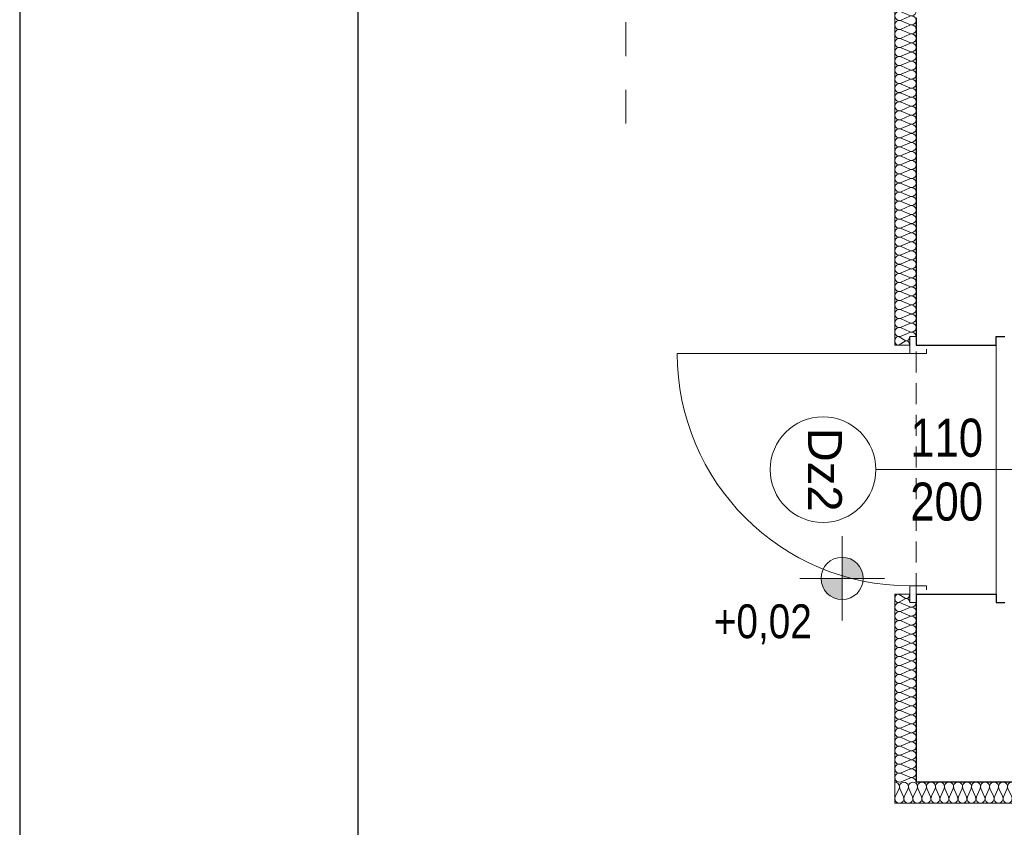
# Model space of a CAD drawing. Extents: x -543332 to -323966, y -9028 to 137422.
# Tile 3 of 250: x -511141 to -506480, y 37214 to 41039. Entities that reach past the tile are written whole.
import ezdxf

# ---------------------------------------------------------------- set-up
doc = ezdxf.new("R2010")
doc.units = 0
doc.header["$MEASUREMENT"] = 0
doc.linetypes.add('Krawędzie ukryte', pattern=[150, 100, -50])
doc.linetypes.add('Przerywana', pattern=[320, 160, -160])
for name, color, linetype in [('$ IE Tabela', 7, 'Continuous'), ('Arch ocieplenie', 8, 'Continuous'), ('INWENT RZĘDNE', 8, 'Continuous')]:
    doc.layers.add(name, color=color, linetype=linetype)
for name, color, linetype, lineweight in [('Arch drzwi_Nr_Pióra__10', 8, 'Continuous', 18), ('Arch ocieplenie_Nr_Pióra__9', 8, 'Continuous', 9), ('Arch opisy okien_Nr_Pióra__9', 8, 'Continuous', 9), ('Arch opisy_Nr_Pióra__21', 8, 'Continuous', 9), ('Arch opisy_Nr_Pióra__9', 8, 'Continuous', 9), ('Arch wykończenie_Nr_Pióra__3', 8, 'Continuous', 18), ('INWENT OPISY_Nr_Pióra__9', 8, 'Continuous', 9), ('INWENT RZĘDNE_Nr_Pióra__21', 8, 'Continuous', 9), ('INWENT. DRZWI_Nr_Pióra__5', 8, 'Continuous', 13), ('INWENT.ŚCIANY_Nr_Pióra__1', 8, 'Continuous', 25), ('Istniejące stropy_Nr_Pióra__5', 8, 'Continuous', 13)]:
    doc.layers.add(name, color=color, linetype=linetype, lineweight=lineweight)
doc.styles.add('GENERATED_STYLE_10', font='arial.ttf')
doc.styles.add('GENERATED_STYLE_3', font='ARIALN.TTF')
doc.styles.add('GENERATED_STYLE_6', font='ARIALN.TTF')

# ---------------------------------------------------------------- blocks, each defined once
blk = doc.blocks.new('Izolacja cieplna 14_81', base_point=(-504438.3, 37427.6))
at = {"layer": 'Arch ocieplenie_Nr_Pióra__9', "linetype": 'Continuous'}
for p, q in [((-506978.8, 37397.8), (-506996.5, 37357.4)), ((-506957.5, 37357.4), (-506975.2, 37397.8)), ((-506936.1, 37397.8), (-506953.9, 37357.4)), ((-506914.8, 37357.4), (-506932.5, 37397.8)), ((-506893.4, 37397.8), (-506911.2, 37357.4)), ((-506872.1, 37357.4), (-506889.9, 37397.8)), ((-506850.8, 37397.8), (-506868.5, 37357.4)), ((-506829.5, 37357.4), (-506847.2, 37397.8)), ((-506808.1, 37397.8), (-506825.9, 37357.4)), ((-506786.8, 37357.4), (-506804.5, 37397.8)), ((-506765.4, 37397.8), (-506783.2, 37357.4)), ((-506744.1, 37357.4), (-506761.9, 37397.8)), ((-506722.8, 37397.8), (-506740.5, 37357.4)), ((-506701.5, 37357.4), (-506719.2, 37397.8)), ((-506680.1, 37397.8), (-506697.9, 37357.4)), ((-506658.8, 37357.4), (-506676.5, 37397.8)), ((-506637.4, 37397.8), (-506655.2, 37357.4)), ((-506616.1, 37357.4), (-506633.9, 37397.8)), ((-506594.8, 37397.8), (-506612.5, 37357.4)), ((-506573.5, 37357.4), (-506591.2, 37397.8)), ((-506552.1, 37397.8), (-506569.9, 37357.4)), ((-506530.8, 37357.4), (-506548.5, 37397.8)), ((-506509.4, 37397.8), (-506527.2, 37357.4)), ((-506488.1, 37357.4), (-506505.9, 37397.8)), ((-506466.8, 37397.8), (-506484.5, 37357.4)), ((-506445.5, 37357.4), (-506463.2, 37397.8)), ((-506424.1, 37397.8), (-506441.9, 37357.4)), ((-506402.8, 37357.4), (-506420.5, 37397.8)), ((-506381.4, 37397.8), (-506399.2, 37357.4)), ((-506360.1, 37357.4), (-506377.9, 37397.8)), ((-506338.8, 37397.8), (-506356.5, 37357.4)), ((-506317.5, 37357.4), (-506335.2, 37397.8)), ((-506296.1, 37397.8), (-506313.9, 37357.4)), ((-506274.8, 37357.4), (-506292.5, 37397.8)), ((-506253.4, 37397.8), (-506271.2, 37357.4)), ((-506232.1, 37357.4), (-506249.9, 37397.8)), ((-506210.8, 37397.8), (-506228.5, 37357.4)), ((-506189.5, 37357.4), (-506207.2, 37397.8)), ((-506168.1, 37397.8), (-506185.9, 37357.4)), ((-506146.8, 37357.4), (-506164.5, 37397.8)), ((-506125.4, 37397.8), (-506143.2, 37357.4)), ((-506104.1, 37357.4), (-506121.9, 37397.8)), ((-506082.8, 37397.8), (-506100.5, 37357.4)), ((-506061.5, 37357.4), (-506079.2, 37397.8)), ((-506040.1, 37397.8), (-506057.9, 37357.4)), ((-506018.8, 37357.4), (-506036.5, 37397.8)), ((-505997.4, 37397.8), (-506015.2, 37357.4)), ((-505976.1, 37357.4), (-505993.9, 37397.8)), ((-505954.8, 37397.8), (-505972.5, 37357.4)), ((-505933.5, 37357.4), (-505951.2, 37397.8)), ((-505912.1, 37397.8), (-505929.9, 37357.4)), ((-505890.8, 37357.4), (-505908.5, 37397.8)), ((-505869.4, 37397.8), (-505887.2, 37357.4)), ((-505848.1, 37357.4), (-505865.9, 37397.8)), ((-505826.8, 37397.8), (-505844.5, 37357.4)), ((-505805.5, 37357.4), (-505823.2, 37397.8)), ((-505784.1, 37397.8), (-505801.9, 37357.4)), ((-505762.8, 37357.4), (-505780.5, 37397.8)), ((-505741.4, 37397.8), (-505759.2, 37357.4)), ((-505720.1, 37357.4), (-505737.9, 37397.8)), ((-505698.8, 37397.8), (-505716.5, 37357.4)), ((-505677.5, 37357.4), (-505695.2, 37397.8)), ((-505656.1, 37397.8), (-505673.9, 37357.4)), ((-505634.8, 37357.4), (-505652.5, 37397.8)), ((-505613.4, 37397.8), (-505631.2, 37357.4)), ((-505592.1, 37357.4), (-505609.9, 37397.8)), ((-505570.8, 37397.8), (-505588.5, 37357.4)), ((-505549.5, 37357.4), (-505567.2, 37397.8)), ((-505528.1, 37397.8), (-505545.9, 37357.4)), ((-505506.8, 37357.4), (-505524.5, 37397.8)), ((-505485.4, 37397.8), (-505503.2, 37357.4)), ((-505464.1, 37357.4), (-505481.9, 37397.8)), ((-505442.8, 37397.8), (-505460.5, 37357.4)), ((-505421.5, 37357.4), (-505439.2, 37397.8)), ((-505400.1, 37397.8), (-505417.9, 37357.4)), ((-505378.8, 37357.4), (-505396.5, 37397.8)), ((-505357.4, 37397.8), (-505375.2, 37357.4)), ((-505336.1, 37357.4), (-505353.9, 37397.8)), ((-505314.8, 37397.8), (-505332.5, 37357.4)), ((-505293.5, 37357.4), (-505311.2, 37397.8)), ((-505272.1, 37397.8), (-505289.9, 37357.4)), ((-505250.8, 37357.4), (-505268.5, 37397.8)), ((-505229.4, 37397.8), (-505247.2, 37357.4)), ((-505208.1, 37357.4), (-505225.9, 37397.8)), ((-505186.8, 37397.8), (-505204.5, 37357.4)), ((-505165.5, 37357.4), (-505183.2, 37397.8)), ((-505144.1, 37397.8), (-505161.9, 37357.4)), ((-505122.8, 37357.4), (-505140.5, 37397.8)), ((-505101.4, 37397.8), (-505119.2, 37357.4)), ((-505080.1, 37357.4), (-505097.9, 37397.8)), ((-505058.8, 37397.8), (-505076.5, 37357.4)), ((-505037.5, 37357.4), (-505055.2, 37397.8)), ((-505016.1, 37397.8), (-505033.9, 37357.4)), ((-504994.8, 37357.4), (-505012.5, 37397.8)), ((-504973.4, 37397.8), (-504991.2, 37357.4)), ((-504952.1, 37357.4), (-504969.9, 37397.8)), ((-504930.8, 37397.8), (-504948.5, 37357.4)), ((-504909.5, 37357.4), (-504927.2, 37397.8)), ((-504888.1, 37397.8), (-504905.9, 37357.4)), ((-504866.8, 37357.4), (-504884.5, 37397.8)), ((-504845.4, 37397.8), (-504863.2, 37357.4)), ((-504824.1, 37357.4), (-504841.9, 37397.8)), ((-504802.8, 37397.8), (-504820.5, 37357.4)), ((-504781.5, 37357.4), (-504799.2, 37397.8)), ((-504760.1, 37397.8), (-504777.9, 37357.4)), ((-504738.8, 37357.4), (-504756.5, 37397.8)), ((-504717.4, 37397.8), (-504735.2, 37357.4)), ((-504696.1, 37357.4), (-504713.9, 37397.8)), ((-504674.8, 37397.8), (-504692.5, 37357.4)), ((-504653.5, 37357.4), (-504671.2, 37397.8)), ((-504632.1, 37397.8), (-504649.9, 37357.4)), ((-504610.8, 37357.4), (-504628.5, 37397.8)), ((-504589.4, 37397.8), (-504607.2, 37357.4)), ((-504568.1, 37357.4), (-504585.9, 37397.8)), ((-504546.8, 37397.8), (-504564.5, 37357.4)), ((-504525.5, 37357.4), (-504543.2, 37397.8)), ((-504504.1, 37397.8), (-504521.9, 37357.4)), ((-504482.8, 37357.4), (-504500.5, 37397.8)), ((-504461.4, 37397.8), (-504479.2, 37357.4)), ((-504440.1, 37357.4), (-504457.9, 37397.8))]:
    blk.add_line(p, q, dxfattribs=at)
for centre, start_param, end_param in [((-506998.3, 37406.4), 2.7288, 4.712389), ((-506955.7, 37406.4), 2.7288, 6.695979), ((-506913, 37406.4), 2.7288, 6.695979), ((-506870.3, 37406.4), 2.7288, 6.695979), ((-506827.7, 37406.4), 2.7288, 6.695979), ((-506785, 37406.4), 2.7288, 6.695979), ((-506742.3, 37406.4), 2.7288, 6.695979), ((-506699.7, 37406.4), 2.7288, 6.695979), ((-506657, 37406.4), 2.7288, 6.695979), ((-506614.3, 37406.4), 2.7288, 6.695979), ((-506571.7, 37406.4), 2.7288, 6.695979), ((-506529, 37406.4), 2.7288, 6.695979), ((-506486.3, 37406.4), 2.7288, 6.695979), ((-506443.7, 37406.4), 2.7288, 6.695979), ((-506401, 37406.4), 2.7288, 6.695979), ((-506358.3, 37406.4), 2.7288, 6.695979), ((-506315.7, 37406.4), 2.7288, 6.695979), ((-506273, 37406.4), 2.7288, 6.695979), ((-506230.3, 37406.4), 2.7288, 6.695979), ((-506187.7, 37406.4), 2.7288, 6.695979), ((-506145, 37406.4), 2.7288, 6.695979), ((-506102.3, 37406.4), 2.7288, 6.695979), ((-506059.7, 37406.4), 2.7288, 6.695979), ((-506017, 37406.4), 2.7288, 6.695979), ((-505974.3, 37406.4), 2.7288, 6.695979), ((-505931.7, 37406.4), 2.7288, 6.695979), ((-505889, 37406.4), 2.7288, 6.695979), ((-505846.3, 37406.4), 2.7288, 6.695979), ((-505803.7, 37406.4), 2.7288, 6.695979), ((-505761, 37406.4), 2.7288, 6.695979), ((-505718.3, 37406.4), 2.7288, 6.695979), ((-505675.7, 37406.4), 2.7288, 6.695979), ((-505633, 37406.4), 2.7288, 6.695979), ((-505590.3, 37406.4), 2.7288, 6.695979), ((-505547.7, 37406.4), 2.7288, 6.695979), ((-505505, 37406.4), 2.7288, 6.695979), ((-505462.3, 37406.4), 2.7288, 6.695979), ((-505419.7, 37406.4), 2.7288, 6.695979), ((-505377, 37406.4), 2.7288, 6.695979), ((-505334.3, 37406.4), 2.7288, 6.695979), ((-505291.7, 37406.4), 2.7288, 6.695979), ((-505249, 37406.4), 2.7288, 6.695979), ((-505206.3, 37406.4), 2.7288, 6.695979), ((-505163.7, 37406.4), 2.7288, 6.695979), ((-505121, 37406.4), 2.7288, 6.695979), ((-505078.3, 37406.4), 2.7288, 6.695979), ((-505035.7, 37406.4), 2.7288, 6.695979), ((-504993, 37406.4), 2.7288, 6.695979), ((-504950.3, 37406.4), 2.7288, 6.695979), ((-504907.7, 37406.4), 2.7288, 6.695979), ((-504865, 37406.4), 2.7288, 6.695979), ((-504822.3, 37406.4), 2.7288, 6.695979), ((-504779.7, 37406.4), 2.7288, 6.695979), ((-504737, 37406.4), 2.7288, 6.695979), ((-504694.3, 37406.4), 2.7288, 6.695979), ((-504651.7, 37406.4), 2.7288, 6.695979), ((-504609, 37406.4), 2.7288, 6.695979), ((-504566.3, 37406.4), 2.7288, 6.695979), ((-504523.7, 37406.4), 2.7288, 6.695979), ((-504481, 37406.4), 2.7288, 6.695979), ((-504438.3, 37406.4), 4.712389, 6.695979), ((-506977, 37348.9), 5.870392, 9.837571), ((-506934.3, 37348.9), 5.870392, 9.837571), ((-506891.7, 37348.9), 5.870392, 9.837571), ((-506849, 37348.9), 5.870392, 9.837571), ((-506806.3, 37348.9), 5.870392, 9.837571), ((-506763.7, 37348.9), 5.870392, 9.837571), ((-506721, 37348.9), 5.870392, 9.837571), ((-506678.3, 37348.9), 5.870392, 9.837571), ((-506635.7, 37348.9), 5.870392, 9.837571), ((-506593, 37348.9), 5.870392, 9.837571), ((-506550.3, 37348.9), 5.870392, 9.837571), ((-506507.7, 37348.9), 5.870392, 9.837571), ((-506465, 37348.9), 5.870392, 9.837571), ((-506422.3, 37348.9), 5.870392, 9.837571), ((-506379.7, 37348.9), 5.870392, 9.837571), ((-506337, 37348.9), 5.870392, 9.837571), ((-506294.3, 37348.9), 5.870392, 9.837571), ((-506251.7, 37348.9), 5.870392, 9.837571), ((-506209, 37348.9), 5.870392, 9.837571), ((-506166.3, 37348.9), 5.870392, 9.837571), ((-506123.7, 37348.9), 5.870392, 9.837571), ((-506081, 37348.9), 5.870392, 9.837571), ((-506038.3, 37348.9), 5.870392, 9.837571), ((-505995.7, 37348.9), 5.870392, 9.837571), ((-505953, 37348.9), 5.870392, 9.837571), ((-505910.3, 37348.9), 5.870392, 9.837571), ((-505867.7, 37348.9), 5.870392, 9.837571), ((-505825, 37348.9), 5.870392, 9.837571), ((-505782.3, 37348.9), 5.870392, 9.837571), ((-505739.7, 37348.9), 5.870392, 9.837571), ((-505697, 37348.9), 5.870392, 9.837571), ((-505654.3, 37348.9), 5.870392, 9.837571), ((-505611.7, 37348.9), 5.870392, 9.837571), ((-505569, 37348.9), 5.870392, 9.837571), ((-505526.3, 37348.9), 5.870392, 9.837571), ((-505483.7, 37348.9), 5.870392, 9.837571), ((-505441, 37348.9), 5.870392, 9.837571), ((-505398.3, 37348.9), 5.870392, 9.837571), ((-505355.7, 37348.9), 5.870392, 9.837571), ((-505313, 37348.9), 5.870392, 9.837571), ((-505270.3, 37348.9), 5.870392, 9.837571), ((-505227.7, 37348.9), 5.870392, 9.837571), ((-505185, 37348.9), 5.870392, 9.837571), ((-505142.3, 37348.9), 5.870392, 9.837571), ((-505099.7, 37348.9), 5.870392, 9.837571), ((-505057, 37348.9), 5.870392, 9.837571), ((-505014.3, 37348.9), 5.870392, 9.837571), ((-504971.7, 37348.9), 5.870392, 9.837571), ((-504929, 37348.9), 5.870392, 9.837571), ((-504886.3, 37348.9), 5.870392, 9.837571), ((-504843.7, 37348.9), 5.870392, 9.837571), ((-504801, 37348.9), 5.870392, 9.837571), ((-504758.3, 37348.9), 5.870392, 9.837571), ((-504715.7, 37348.9), 5.870392, 9.837571), ((-504673, 37348.9), 5.870392, 9.837571), ((-504630.3, 37348.9), 5.870392, 9.837571), ((-504587.7, 37348.9), 5.870392, 9.837571), ((-504545, 37348.9), 5.870392, 9.837571), ((-504502.3, 37348.9), 5.870392, 9.837571), ((-504459.7, 37348.9), 5.870392, 9.837571)]:
    blk.add_ellipse(centre, major_axis=(-21.3, 0), ratio=0.996929, start_param=start_param, end_param=end_param, dxfattribs=at)
blk = doc.blocks.new('Izolacja cieplna 14_82', base_point=(-506898.3, 37427.6))
at = {"layer": 'Arch ocieplenie_Nr_Pióra__9', "linetype": 'Continuous'}
for p, q in [((-506928.1, 38258.2), (-506968.5, 38275.8)), ((-506968.5, 38236.9), (-506928.1, 38254.6)), ((-506928.1, 38215.7), (-506968.5, 38233.3)), ((-506968.5, 38194.4), (-506928.1, 38212.1)), ((-506928.1, 38173.2), (-506968.5, 38190.8)), ((-506968.5, 38151.9), (-506928.1, 38169.6)), ((-506928.1, 38130.7), (-506968.5, 38148.3)), ((-506968.5, 38109.4), (-506928.1, 38127.1)), ((-506928.1, 38088.2), (-506968.5, 38105.8)), ((-506968.5, 38066.9), (-506928.1, 38084.6)), ((-506928.1, 38045.7), (-506968.5, 38063.3)), ((-506968.5, 38024.4), (-506928.1, 38042.1)), ((-506928.1, 38003.2), (-506968.5, 38020.8)), ((-506968.5, 37981.9), (-506928.1, 37999.6)), ((-506928.1, 37960.7), (-506968.5, 37978.3)), ((-506968.5, 37939.4), (-506928.1, 37957.1)), ((-506928.1, 37918.2), (-506968.5, 37935.8)), ((-506968.5, 37896.9), (-506928.1, 37914.6)), ((-506928.1, 37875.7), (-506968.5, 37893.3)), ((-506968.5, 37854.4), (-506928.1, 37872.1)), ((-506928.1, 37833.2), (-506968.5, 37850.8)), ((-506968.5, 37811.9), (-506928.1, 37829.6)), ((-506928.1, 37790.7), (-506968.5, 37808.3)), ((-506968.5, 37769.4), (-506928.1, 37787.1)), ((-506928.1, 37748.2), (-506968.5, 37765.8)), ((-506968.5, 37726.9), (-506928.1, 37744.6)), ((-506928.1, 37705.7), (-506968.5, 37723.3)), ((-506968.5, 37684.4), (-506928.1, 37702.1)), ((-506928.1, 37663.2), (-506968.5, 37680.8)), ((-506968.5, 37641.9), (-506928.1, 37659.6)), ((-506928.1, 37620.7), (-506968.5, 37638.3)), ((-506968.5, 37599.4), (-506928.1, 37617.1)), ((-506928.1, 37578.2), (-506968.5, 37595.8)), ((-506968.5, 37556.9), (-506928.1, 37574.6)), ((-506928.1, 37535.7), (-506968.5, 37553.3)), ((-506968.5, 37514.4), (-506928.1, 37532.1)), ((-506928.1, 37493.2), (-506968.5, 37510.8)), ((-506968.5, 37471.9), (-506928.1, 37489.6)), ((-506928.1, 37450.7), (-506968.5, 37468.3)), ((-506968.5, 37429.4), (-506928.1, 37447.1))]:
    blk.add_line(p, q, dxfattribs=at)
for centre, start_param, end_param in [((-506977.1, 38256.4), 4.299595, 8.266775), ((-506919.6, 38277.6), 1.158004, 3.141593), ((-506977.1, 38213.9), 4.299595, 8.266775), ((-506919.6, 38235.1), 1.158004, 5.125183), ((-506919.6, 38192.6), 1.158004, 5.125183), ((-506977.1, 38171.4), 4.299595, 8.266775), ((-506919.6, 38150.1), 1.158004, 5.125183), ((-506977.1, 38128.9), 4.299595, 8.266775), ((-506919.6, 38107.6), 1.158004, 5.125183), ((-506977.1, 38086.4), 4.299595, 8.266775), ((-506919.6, 38065.1), 1.158004, 5.125183), ((-506977.1, 38043.9), 4.299595, 8.266775), ((-506919.6, 38022.6), 1.158004, 5.125183), ((-506977.1, 38001.4), 4.299595, 8.266775), ((-506977.1, 37958.9), 4.299595, 8.266775), ((-506919.6, 37980.1), 1.158004, 5.125183), ((-506977.1, 37916.4), 4.299595, 8.266775), ((-506919.6, 37937.6), 1.158004, 5.125183), ((-506977.1, 37873.9), 4.299595, 8.266775), ((-506919.6, 37895.1), 1.158004, 5.125183), ((-506977.1, 37831.4), 4.299595, 8.266775), ((-506919.6, 37852.6), 1.158004, 5.125183), ((-506977.1, 37788.9), 4.299595, 8.266775), ((-506919.6, 37810.1), 1.158004, 5.125183), ((-506977.1, 37746.4), 4.299595, 8.266775), ((-506919.6, 37767.6), 1.158004, 5.125183), ((-506919.6, 37725.1), 1.158004, 5.125183), ((-506977.1, 37703.9), 4.299595, 8.266775), ((-506919.6, 37682.6), 1.158004, 5.125183), ((-506977.1, 37661.4), 4.299595, 8.266775), ((-506919.6, 37640.1), 1.158004, 5.125183), ((-506977.1, 37618.9), 4.299595, 8.266775), ((-506919.6, 37597.6), 1.158004, 5.125183), ((-506977.1, 37576.4), 4.299595, 8.266775), ((-506919.6, 37555.1), 1.158004, 5.125183), ((-506977.1, 37533.9), 4.299595, 8.266775), ((-506977.1, 37491.4), 4.299595, 8.266775), ((-506919.6, 37512.6), 1.158004, 5.125183), ((-506977.1, 37448.9), 4.299595, 8.266775), ((-506919.6, 37470.1), 1.158004, 5.125183), ((-506919.6, 37427.6), 3.141593, 5.125182)]:
    blk.add_ellipse(centre, major_axis=(-21.3, 0), ratio=0.999163, start_param=start_param, end_param=end_param, dxfattribs=at)
blk = doc.blocks.new('Izolacja cieplna 14_83', base_point=(-506928.3, 38277.6))
at = {"layer": 'Arch ocieplenie_Nr_Pióra__9', "linetype": 'Continuous'}
for p, q in [((-506949.2, 38299.3), (-506977.5, 38316)), ((-506977.5, 38279.3), (-506949.2, 38296))]:
    blk.add_line(p, q, dxfattribs=at)
for centre, start_param, end_param in [((-506983.4, 38297.6), 5.870392, 9.837571), ((-506943.2, 38317.6), 2.7288, 4.712389), ((-506943.2, 38277.6), 4.712389, 6.695979)]:
    blk.add_ellipse(centre, major_axis=(0, 20), ratio=0.744374, start_param=start_param, end_param=end_param, dxfattribs=at)
blk = doc.blocks.new('Izolacja cieplna 14_84', base_point=(-506898.3, 42147.6))
at = {"layer": 'Arch ocieplenie_Nr_Pióra__9', "linetype": 'Continuous'}
for p, q in [((-506968.5, 42145.8), (-506928.1, 42128)), ((-506928.1, 42124.4), (-506968.5, 42106.6)), ((-506968.5, 42103), (-506928.1, 42085.2)), ((-506928.1, 42081.7), (-506968.5, 42063.9)), ((-506968.5, 42060.3), (-506928.1, 42042.5)), ((-506928.1, 42038.9), (-506968.5, 42021.1)), ((-506968.5, 42017.5), (-506928.1, 41999.7)), ((-506928.1, 41996.1), (-506968.5, 41978.3)), ((-506968.5, 41974.7), (-506928.1, 41956.9)), ((-506928.1, 41953.3), (-506968.5, 41935.5)), ((-506968.5, 41931.9), (-506928.1, 41914.1)), ((-506928.1, 41910.5), (-506968.5, 41892.7)), ((-506968.5, 41889.1), (-506928.1, 41871.3)), ((-506928.1, 41867.7), (-506968.5, 41849.9)), ((-506968.5, 41846.3), (-506928.1, 41828.5)), ((-506928.1, 41824.9), (-506968.5, 41807.1)), ((-506968.5, 41803.5), (-506928.1, 41785.7)), ((-506928.1, 41782.1), (-506968.5, 41764.3)), ((-506968.5, 41760.8), (-506928.1, 41743)), ((-506928.1, 41739.4), (-506968.5, 41721.6)), ((-506968.5, 41718), (-506928.1, 41700.2)), ((-506928.1, 41696.6), (-506968.5, 41678.8)), ((-506968.5, 41675.2), (-506928.1, 41657.4)), ((-506928.1, 41653.8), (-506968.5, 41636)), ((-506968.5, 41632.4), (-506928.1, 41614.6)), ((-506928.1, 41611), (-506968.5, 41593.2)), ((-506968.5, 41589.6), (-506928.1, 41571.8)), ((-506928.1, 41568.2), (-506968.5, 41550.4)), ((-506968.5, 41546.8), (-506928.1, 41529)), ((-506928.1, 41525.4), (-506968.5, 41507.6)), ((-506968.5, 41504), (-506928.1, 41486.2)), ((-506928.1, 41482.6), (-506968.5, 41464.8)), ((-506968.5, 41461.2), (-506928.1, 41443.4)), ((-506928.1, 41439.9), (-506968.5, 41422.1)), ((-506968.5, 41418.5), (-506928.1, 41400.7)), ((-506928.1, 41397.1), (-506968.5, 41379.3)), ((-506968.5, 41375.7), (-506928.1, 41357.9)), ((-506928.1, 41354.3), (-506968.5, 41336.5)), ((-506968.5, 41332.9), (-506928.1, 41315.1)), ((-506928.1, 41311.5), (-506968.5, 41293.7)), ((-506968.5, 41290.1), (-506928.1, 41272.3)), ((-506928.1, 41268.7), (-506968.5, 41250.9)), ((-506968.5, 41247.3), (-506928.1, 41229.5)), ((-506928.1, 41225.9), (-506968.5, 41208.1)), ((-506968.5, 41204.5), (-506928.1, 41186.7)), ((-506928.1, 41183.1), (-506968.5, 41165.3)), ((-506968.5, 41161.7), (-506928.1, 41143.9)), ((-506928.1, 41140.3), (-506968.5, 41122.5)), ((-506968.5, 41118.9), (-506928.1, 41101.2)), ((-506928.1, 41097.6), (-506968.5, 41079.8)), ((-506968.5, 41076.2), (-506928.1, 41058.4)), ((-506928.1, 41054.8), (-506968.5, 41037)), ((-506968.5, 41033.4), (-506928.1, 41015.6)), ((-506928.1, 41012), (-506968.5, 40994.2)), ((-506968.5, 40990.6), (-506928.1, 40972.8)), ((-506928.1, 40969.2), (-506968.5, 40951.4)), ((-506968.5, 40947.8), (-506928.1, 40930)), ((-506928.1, 40926.4), (-506968.5, 40908.6)), ((-506968.5, 40905), (-506928.1, 40887.2)), ((-506928.1, 40883.6), (-506968.5, 40865.8)), ((-506968.5, 40862.2), (-506928.1, 40844.4)), ((-506928.1, 40840.8), (-506968.5, 40823)), ((-506968.5, 40819.4), (-506928.1, 40801.6)), ((-506928.1, 40798), (-506968.5, 40780.2)), ((-506968.5, 40776.7), (-506928.1, 40758.9)), ((-506928.1, 40755.3), (-506968.5, 40737.5)), ((-506968.5, 40733.9), (-506928.1, 40716.1)), ((-506928.1, 40712.5), (-506968.5, 40694.7)), ((-506968.5, 40691.1), (-506928.1, 40673.3)), ((-506928.1, 40669.7), (-506968.5, 40651.9)), ((-506968.5, 40648.3), (-506928.1, 40630.5)), ((-506928.1, 40626.9), (-506968.5, 40609.1)), ((-506968.5, 40605.5), (-506928.1, 40587.7)), ((-506928.1, 40584.1), (-506968.5, 40566.3)), ((-506968.5, 40562.7), (-506928.1, 40544.9)), ((-506928.1, 40541.3), (-506968.5, 40523.5)), ((-506968.5, 40519.9), (-506928.1, 40502.1)), ((-506928.1, 40498.5), (-506968.5, 40480.7)), ((-506968.5, 40477.1), (-506928.1, 40459.3)), ((-506928.1, 40455.8), (-506968.5, 40438)), ((-506968.5, 40434.4), (-506928.1, 40416.6)), ((-506928.1, 40413), (-506968.5, 40395.2)), ((-506968.5, 40391.6), (-506928.1, 40373.8)), ((-506928.1, 40370.2), (-506968.5, 40352.4)), ((-506968.5, 40348.8), (-506928.1, 40331)), ((-506928.1, 40327.4), (-506968.5, 40309.6)), ((-506968.5, 40306), (-506928.1, 40288.2)), ((-506928.1, 40284.6), (-506968.5, 40266.8)), ((-506968.5, 40263.2), (-506928.1, 40245.4)), ((-506928.1, 40241.8), (-506968.5, 40224)), ((-506968.5, 40220.4), (-506928.1, 40202.6)), ((-506928.1, 40199), (-506968.5, 40181.2)), ((-506968.5, 40177.6), (-506928.1, 40159.8)), ((-506928.1, 40156.2), (-506968.5, 40138.4)), ((-506968.5, 40134.9), (-506928.1, 40117.1)), ((-506928.1, 40113.5), (-506968.5, 40095.7)), ((-506968.5, 40092.1), (-506928.1, 40074.3)), ((-506928.1, 40070.7), (-506968.5, 40052.9)), ((-506968.5, 40049.3), (-506928.1, 40031.5)), ((-506928.1, 40027.9), (-506968.5, 40010.1)), ((-506968.5, 40006.5), (-506928.1, 39988.7)), ((-506928.1, 39985.1), (-506968.5, 39967.3)), ((-506968.5, 39963.7), (-506928.1, 39945.9)), ((-506928.1, 39942.3), (-506968.5, 39924.5)), ((-506968.5, 39920.9), (-506928.1, 39903.1)), ((-506928.1, 39899.5), (-506968.5, 39881.7)), ((-506968.5, 39878.1), (-506928.1, 39860.3)), ((-506928.1, 39856.7), (-506968.5, 39838.9)), ((-506968.5, 39835.3), (-506928.1, 39817.5)), ((-506928.1, 39813.9), (-506968.5, 39796.2)), ((-506968.5, 39792.6), (-506928.1, 39774.8)), ((-506928.1, 39771.2), (-506968.5, 39753.4)), ((-506968.5, 39749.8), (-506928.1, 39732)), ((-506928.1, 39728.4), (-506968.5, 39710.6)), ((-506968.5, 39707), (-506928.1, 39689.2)), ((-506928.1, 39685.6), (-506968.5, 39667.8)), ((-506968.5, 39664.2), (-506928.1, 39646.4)), ((-506928.1, 39642.8), (-506968.5, 39625)), ((-506968.5, 39621.4), (-506928.1, 39603.6)), ((-506928.1, 39600), (-506968.5, 39582.2)), ((-506968.5, 39578.6), (-506928.1, 39560.8)), ((-506928.1, 39557.2), (-506968.5, 39539.4))]:
    blk.add_line(p, q, dxfattribs=at)
for centre, start_param, end_param in [((-506977.1, 42126.2), 2.728799, 6.695979), ((-506919.6, 42147.6), 5.870392, 7.853982), ((-506919.6, 42104.8), 5.870392, 9.837571), ((-506977.1, 42083.5), 2.728799, 6.695979), ((-506919.6, 42062.1), 5.870392, 9.837571), ((-506977.1, 42040.7), 2.728799, 6.695979), ((-506919.6, 42019.3), 5.870392, 9.837571), ((-506977.1, 41997.9), 2.728799, 6.695979), ((-506919.6, 41976.5), 5.870392, 9.837571), ((-506977.1, 41955.1), 2.728799, 6.695979), ((-506919.6, 41933.7), 5.870392, 9.837571), ((-506977.1, 41912.3), 2.728799, 6.695979), ((-506919.6, 41890.9), 5.870392, 9.837571), ((-506977.1, 41869.5), 2.728799, 6.695979), ((-506977.1, 41826.7), 2.728799, 6.695979), ((-506919.6, 41848.1), 5.870392, 9.837571), ((-506977.1, 41783.9), 2.728799, 6.695979), ((-506919.6, 41805.3), 5.870392, 9.837571), ((-506977.1, 41741.2), 2.728799, 6.695979), ((-506919.6, 41762.6), 5.870392, 9.837571), ((-506977.1, 41698.4), 2.728799, 6.695979), ((-506919.6, 41719.8), 5.870392, 9.837571), ((-506977.1, 41655.6), 2.728799, 6.695979), ((-506919.6, 41677), 5.870392, 9.837571), ((-506977.1, 41612.8), 2.728799, 6.695979), ((-506919.6, 41634.2), 5.870392, 9.837571), ((-506919.6, 41591.4), 5.870392, 9.837571), ((-506977.1, 41570), 2.728799, 6.695979), ((-506919.6, 41548.6), 5.870392, 9.837571), ((-506977.1, 41527.2), 2.728799, 6.695979), ((-506919.6, 41505.8), 5.870392, 9.837571), ((-506977.1, 41484.4), 2.728799, 6.695979), ((-506919.6, 41463), 5.870392, 9.837571), ((-506977.1, 41441.6), 2.728799, 6.695979), ((-506919.6, 41420.3), 5.870392, 9.837571), ((-506977.1, 41398.9), 2.728799, 6.695979), ((-506919.6, 41377.5), 5.870392, 9.837571), ((-506977.1, 41356.1), 2.728799, 6.695979), ((-506977.1, 41313.3), 2.728799, 6.695979), ((-506919.6, 41334.7), 5.870392, 9.837571), ((-506977.1, 41270.5), 2.728799, 6.695979), ((-506919.6, 41291.9), 5.870392, 9.837571), ((-506977.1, 41227.7), 2.728799, 6.695979), ((-506919.6, 41249.1), 5.870392, 9.837571), ((-506977.1, 41184.9), 2.728799, 6.695979), ((-506919.6, 41206.3), 5.870392, 9.837571), ((-506977.1, 41142.1), 2.728799, 6.695979), ((-506919.6, 41163.5), 5.870392, 9.837571), ((-506977.1, 41099.4), 2.728799, 6.695979), ((-506919.6, 41120.7), 5.870392, 9.837571), ((-506977.1, 41056.6), 2.728799, 6.695979), ((-506919.6, 41078), 5.870392, 9.837571), ((-506919.6, 41035.2), 5.870392, 9.837571), ((-506977.1, 41013.8), 2.728799, 6.695979), ((-506919.6, 40992.4), 5.870392, 9.837571), ((-506977.1, 40971), 2.728799, 6.695979), ((-506919.6, 40949.6), 5.870392, 9.837571), ((-506977.1, 40928.2), 2.728799, 6.695979), ((-506919.6, 40906.8), 5.870392, 9.837571), ((-506977.1, 40885.4), 2.728799, 6.695979), ((-506919.6, 40864), 5.870392, 9.837571), ((-506977.1, 40842.6), 2.728799, 6.695979), ((-506977.1, 40799.8), 2.728799, 6.695979), ((-506919.6, 40821.2), 5.870392, 9.837571), ((-506977.1, 40757.1), 2.728799, 6.695979), ((-506919.6, 40778.5), 5.870392, 9.837571), ((-506977.1, 40714.3), 2.728799, 6.695979), ((-506919.6, 40735.7), 5.870392, 9.837571), ((-506977.1, 40671.5), 2.728799, 6.695979), ((-506919.6, 40692.9), 5.870392, 9.837571), ((-506977.1, 40628.7), 2.728799, 6.695979), ((-506919.6, 40650.1), 5.870392, 9.837571), ((-506977.1, 40585.9), 2.728799, 6.695979), ((-506919.6, 40607.3), 5.870392, 9.837571), ((-506977.1, 40543.1), 2.728799, 6.695979), ((-506919.6, 40564.5), 5.870392, 9.837571), ((-506919.6, 40521.7), 5.870392, 9.837571), ((-506977.1, 40500.3), 2.728799, 6.695979), ((-506919.6, 40478.9), 5.870392, 9.837571), ((-506977.1, 40457.6), 2.728799, 6.695979), ((-506919.6, 40436.2), 5.870392, 9.837571), ((-506977.1, 40414.8), 2.728799, 6.695979), ((-506919.6, 40393.4), 5.870392, 9.837571), ((-506977.1, 40372), 2.728799, 6.695979), ((-506919.6, 40350.6), 5.870392, 9.837571), ((-506977.1, 40329.2), 2.728799, 6.695979), ((-506919.6, 40307.8), 5.870392, 9.837571), ((-506977.1, 40286.4), 2.728799, 6.695979), ((-506977.1, 40243.6), 2.728799, 6.695979), ((-506919.6, 40265), 5.870392, 9.837571), ((-506977.1, 40200.8), 2.728799, 6.695979), ((-506919.6, 40222.2), 5.870392, 9.837571), ((-506977.1, 40158), 2.728799, 6.695979), ((-506919.6, 40179.4), 5.870392, 9.837571), ((-506977.1, 40115.3), 2.728799, 6.695979), ((-506919.6, 40136.6), 5.870392, 9.837571), ((-506977.1, 40072.5), 2.728799, 6.695979), ((-506919.6, 40093.9), 5.870392, 9.837571), ((-506977.1, 40029.7), 2.728799, 6.695979), ((-506919.6, 40051.1), 5.870392, 9.837571), ((-506919.6, 40008.3), 5.870392, 9.837571), ((-506977.1, 39986.9), 2.728799, 6.695979), ((-506919.6, 39965.5), 5.870392, 9.837571), ((-506977.1, 39944.1), 2.728799, 6.695979), ((-506919.6, 39922.7), 5.870392, 9.837571), ((-506977.1, 39901.3), 2.728799, 6.695979), ((-506919.6, 39879.9), 5.870392, 9.837571), ((-506977.1, 39858.5), 2.728799, 6.695979), ((-506919.6, 39837.1), 5.870392, 9.837571), ((-506977.1, 39815.7), 2.728799, 6.695979), ((-506919.6, 39794.4), 5.870392, 9.837571), ((-506977.1, 39773), 2.728799, 6.695979), ((-506977.1, 39730.2), 2.728799, 6.695979), ((-506919.6, 39751.6), 5.870392, 9.837571), ((-506977.1, 39687.4), 2.728799, 6.695979), ((-506919.6, 39708.8), 5.870392, 9.837571), ((-506977.1, 39644.6), 2.728799, 6.695979), ((-506919.6, 39666), 5.870392, 9.837571), ((-506977.1, 39601.8), 2.728799, 6.695979), ((-506919.6, 39623.2), 5.870392, 9.837571), ((-506977.1, 39559), 2.728799, 6.695979), ((-506919.6, 39580.4), 5.870392, 9.837571), ((-506919.6, 39537.6), 1.570796, 3.554385)]:
    blk.add_ellipse(centre, major_axis=(0, -21.4), ratio=0.994127, start_param=start_param, end_param=end_param, dxfattribs=at)
blk = doc.blocks.new('Izolacja cieplna 14_85', base_point=(-506928.3, 39537.6))
at = {"layer": 'Arch ocieplenie_Nr_Pióra__9', "linetype": 'Continuous'}
for p, q in [((-506977.5, 39536), (-506949.2, 39519.3)), ((-506949.2, 39516), (-506977.5, 39499.3))]:
    blk.add_line(p, q, dxfattribs=at)
for centre, start_param, end_param in [((-506983.4, 39517.6), 2.728799, 6.695979), ((-506943.2, 39537.6), 5.870392, 7.853982), ((-506943.2, 39497.6), 1.570796, 3.554385)]:
    blk.add_ellipse(centre, major_axis=(0, -20), ratio=0.744374, start_param=start_param, end_param=end_param, dxfattribs=at)
blk = doc.blocks.new('Koty wysokościowe_19', base_point=(-507248, 38392.4))
at = {"layer": 'INWENT RZĘDNE_Nr_Pióra__21', "linetype": 'Continuous'}
for points in [[(-507248, 38392.4), (-507148, 38392.4), (-507155.7, 38430.7), (-507177.3, 38463.1), (-507209.8, 38484.8), (-507248, 38492.4)], [(-507248, 38392.4), (-507348, 38392.4), (-507340.4, 38354.2), (-507318.8, 38321.7), (-507286.3, 38300), (-507248, 38292.4)]]:
    blk.add_hatch(color=256, dxfattribs=at).paths.add_polyline_path(points, flags=0)
for p, q in [((-507248, 38192.4), (-507248, 38592.4)), ((-507448, 38392.4), (-507048, 38392.4))]:
    blk.add_line(p, q, dxfattribs=at)
blk.add_circle((-507248, 38392.4), 100, dxfattribs=at)
at = {"layer": 'INWENT RZĘDNE_Nr_Pióra__21', "insert": (-507855.4, 38079.6), "char_height": 160, "attachment_point": 7, "style": 'GENERATED_STYLE_3'}
blk.add_mtext('{+0,02}', dxfattribs=at)
blk = doc.blocks.new('a3eee')
at = {"layer": '$ IE Tabela'}
for p, q in [((19730.76, 4176.8), (19730.76, 1206.8)), ((19890.76, 4096.8), (19890.76, 1286.8))]:
    blk.add_line(p, q, dxfattribs=at)

msp = doc.modelspace()

# ---------------------------------------------------------------- linework, layer by layer
at = {"layer": 'Arch drzwi_Nr_Pióra__10', "linetype": 'Continuous'}
for p, q in [((-506928.3, 39537.6), (-506898.3, 39537.6)), ((-506928.3, 39537.6), (-506928.3, 39457.6)), ((-506848.3, 39457.6), (-506848.3, 39477.6)), ((-506928.3, 39457.6), (-508028.3, 39457.6)), ((-506928.3, 39457.6), (-506848.3, 39457.6)), ((-506848.3, 38357.6), (-506928.3, 38357.6)), ((-506928.3, 38357.6), (-506928.3, 38277.6)), ((-506848.3, 38337.6), (-506848.3, 38357.6)), ((-506898.3, 38277.6), (-506928.3, 38277.6))]:
    msp.add_line(p, q, dxfattribs=at)
msp.add_arc((-506928.3, 39457.6), 1100, 180, 270, dxfattribs=at)
at = {"layer": 'Arch opisy_Nr_Pióra__21', "linetype": 'Przerywana'}
msp.add_lwpolyline([(-508272.1, 40546.3), (-508272.1, 46866.1)], dxfattribs=at)
at = {"layer": 'Arch opisy_Nr_Pióra__9', "linetype": 'Continuous'}
msp.add_line((-507088.3, 38907.6), (-506388.3, 38907.6), dxfattribs=at)
msp.add_circle((-507338.3, 38907.6), 250, dxfattribs=at)
at = {"layer": 'Arch wykończenie_Nr_Pióra__3', "linetype": 'Continuous'}
for p, q in [((-506998.3, 39497.6), (-506998.3, 42047.6)), ((-506928.3, 39497.6), (-506998.3, 39497.6)), ((-506928.3, 38317.6), (-506998.3, 38317.6)), ((-506998.3, 38317.6), (-506998.3, 37327.6)), ((-506998.3, 37327.6), (-504438.3, 37327.6))]:
    msp.add_line(p, q, dxfattribs=at)
at = {"layer": 'INWENT. DRZWI_Nr_Pióra__5', "linetype": 'Continuous'}
msp.add_line((-506518.3, 38317.6), (-506518.3, 39497.6), dxfattribs=at)
at = {"layer": 'INWENT.ŚCIANY_Nr_Pióra__1', "linetype": 'Continuous'}
for p, q in [((-506898.3, 41047.6), (-506898.3, 39497.6)), ((-506518.3, 39497.6), (-506518.3, 39537.6)), ((-506518.3, 39537.6), (-506478.3, 39537.6)), ((-506898.3, 39497.6), (-506518.3, 39497.6)), ((-506898.3, 38317.6), (-506518.3, 38317.6)), ((-506898.3, 38317.6), (-506898.3, 37427.6)), ((-506518.3, 38317.6), (-506518.3, 38277.6)), ((-506518.3, 38277.6), (-506478.3, 38277.6)), ((-504498.3, 37427.6), (-506898.3, 37427.6))]:
    msp.add_line(p, q, dxfattribs=at)
at = {"layer": 'Istniejące stropy_Nr_Pióra__5', "linetype": 'Krawędzie ukryte'}
msp.add_line((-506898.3, 38317.6), (-506898.3, 39497.6), dxfattribs=at)

# ---------------------------------------------------------------- block references
at = {"layer": '$ IE Tabela', "transparency": 33554687, "xscale": 10, "yscale": 10, "zscale": 10}
msp.add_blockref('a3eee', (-708448.2, 6893), dxfattribs=at)
at = {"layer": 'Arch ocieplenie', "color": 104, "linetype": 'Continuous', "lineweight": 13, "true_color": 0x029e21}
for name, p in [('Izolacja cieplna 14_84', (-506898.3, 42147.6)), ('Izolacja cieplna 14_85', (-506928.3, 39537.6)), ('Izolacja cieplna 14_83', (-506928.3, 38277.6)), ('Izolacja cieplna 14_82', (-506898.3, 37427.6)), ('Izolacja cieplna 14_81', (-504438.3, 37427.6))]:
    msp.add_blockref(name, p, dxfattribs=at)
at = {"layer": 'INWENT RZĘDNE'}
msp.add_blockref('Koty wysokościowe_19', (-507248, 38392.4), dxfattribs=at)

# ---------------------------------------------------------------- texts
at = {"layer": 'Arch opisy okien_Nr_Pióra__9', "linetype": 'Continuous', "insert": (-507249.2, 38907.6), "char_height": 160, "attachment_point": 2, "rotation": 270, "style": 'GENERATED_STYLE_10'}
msp.add_mtext('{Dz2}', dxfattribs=at)
at = {"layer": 'INWENT OPISY_Nr_Pióra__9', "linetype": 'Continuous', "insert": (-506753.3, 39148.8), "char_height": 180, "width": 1346.334, "attachment_point": 2, "line_spacing_factor": 1.008452, "style": 'GENERATED_STYLE_6'}
msp.add_mtext('{110\\P200}', dxfattribs=at)

doc.saveas('drawing.dxf')
